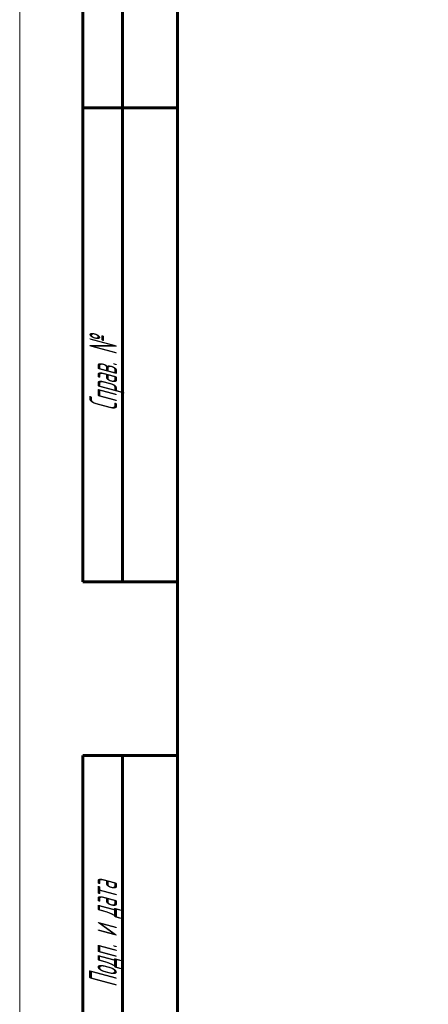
# Model space of a CAD drawing. Header units: millimetres. Extents: x 0 to 240, y 0 to 434.
# Tile 2 of 6: x 0 to 52, y 118 to 243. Entities that reach past the tile are written whole.
import ezdxf

# ---------------------------------------------------------------- set-up
doc = ezdxf.new("R2010")
doc.units = ezdxf.units.MM
doc.linetypes.add('K5LT_BASIC', pattern=[0])
doc.linetypes.add('K5LT_THIN', pattern=[0])
doc.layers.add('Системный слой', color=7, linetype='Continuous')
doc.layers.add('Системный слой (1)', color=7, linetype='Continuous', true_color=0x6c6c6c)
doc.styles.add('KDIMTEXTSTYLE', font='GOST_AU.SHX', dxfattribs={"width": 0.96, "oblique": 15, "height": 5})
doc.styles.add('KTEXTSTYLE', font='GOST_AU.SHX', dxfattribs={"width": 0.56, "height": 5})
doc.dimstyles.new('KDIMSTYLE (2.00)', dxfattribs={"dimtxt": 5, "dimasz": 1, "dimexe": 2, "dimexo": 0, "dimgap": 1, "dimtad": 1, "dimlfac": 0.5, "dimtxsty": 'KDIMTEXTSTYLE', "dimsah": 1, "dimcen": 0, "dimdle": 1, "dimadec": 0, "dimazin": 0, "dimtfac": 0.667, "dimtmove": 0, "dimatfit": 3, "dimfxl": 1, "dimtvp": 1, "dimtolj": 1, "dimtzin": 0, "dimarcsym": 0})

# ---------------------------------------------------------------- blocks, each defined once
blk = doc.blocks.new('KDIMARROW_01')
at = {"layer": 'Системный слой'}
blk.add_hatch(color=0, dxfattribs=at).paths.add_polyline_path([(0, 0), (-5, 0.66), (-4.5, 0), (-5, -0.66)])
at = {"layer": 'Системный слой', "color": 0, "linetype": 'K5LT_THIN', "lineweight": 18}
for p, q in [((-4.5, 0), (-5, 0.66)), ((-5, 0.66), (0, 0)), ((0, 0), (-5, -0.66)), ((-5, -0.66), (-4.5, 0))]:
    blk.add_line(p, q, dxfattribs=at)
at = {"layer": 'Системный слой (1)', "color": 0, "linetype": 'K5LT_THIN', "lineweight": 18}
blk.add_line((92.03, 180.81), (90.03, 180.81), dxfattribs=at)
blk = doc.blocks.new('D0')
at = {"layer": 'Defpoints', "color": 0}
for p in [(148.03, 253.19), (148.03, 216.79), (92.03, 200.81)]:
    blk.add_point(p, dxfattribs=at)
at = {"layer": 'Системный слой (1)', "color": 0, "lineweight": -2}
for p, q in [((92.03, 200.81), (92.03, 255.19)), ((148.03, 216.79), (148.03, 255.19)), ((93.03, 253.19), (147.03, 253.19))]:
    blk.add_line(p, q, dxfattribs=at)
blk.add_blockref('KDIMARROW_01', (148.03, 253.19), dxfattribs=at)
at = {"layer": 'Системный слой (1)', "color": 0, "lineweight": -2, "rotation": 180}
blk.add_blockref('KDIMARROW_01', (92.03, 253.19), dxfattribs=at)
at = {"layer": 'Системный слой (1)', "color": 7, "insert": (120.03, 256.69), "char_height": 5, "attachment_point": 5, "style": 'KDIMTEXTSTYLE'}
blk.add_mtext('\\A1;\\H5.0;\\W0.960;\\Q15;28{\\H3.335000;%%p2}', dxfattribs=at)
blk = doc.blocks.new('U0')
at = {"color": 7, "linetype": 'K5LT_THIN', "lineweight": 18, "true_color": 0xffffff}
blk.add_line((0, 0), (0, 297), dxfattribs=at)
at = {"color": 143, "linetype": 'K5LT_BASIC', "lineweight": 60, "true_color": 0x33acca}
for p, q in [((8, 172), (8, 292)), ((13, 172), (13, 292)), ((20, 5), (20, 292)), ((20, 232), (8, 232)), ((20, 172), (8, 172)), ((8, 5), (8, 150)), ((20, 150), (8, 150)), ((13, 5), (13, 150))]:
    blk.add_line(p, q, dxfattribs=at)
at = {"color": 7, "char_height": 3.5, "attachment_point": 1, "rotation": 90, "style": 'KTEXTSTYLE'}
for s, insert in [('\\H5.0;\\W1.000;\\Q15;\\Q15;\\W0.560;\\H3.50;Справ. №', (8.82, 193.63)), ('\\H5.0;\\W1.000;\\Q15;\\Q15;\\W0.560;\\H3.50;Подп. и дата', (8.82, 120.66))]:
    blk.add_mtext(s, dxfattribs=dict(at, insert=insert))

msp = doc.modelspace()

# ---------------------------------------------------------------- block references
msp.add_blockref('U0', (0, 0))

# ---------------------------------------------------------------- dimensions: what is measured, and where the dimension line sits
at = {"layer": 'Системный слой (1)', "color": 7}
dim = msp.add_linear_dim(base=(148.035, 253.187), p1=(92.035, 200.806), p2=(148.035, 216.786), dimstyle='KDIMSTYLE (2.00)', override={"dimexo": 0, "dimpost": '\\H5.0;\\W0.960;\\Q15;<>', "dimblk1": 'KDIMARROW_01', "dimblk2": 'KDIMARROW_01', "dimse1": 0, "dimse2": 0, "dimclrt": 7, "dimtol": 1, "dimtp": 2, "dimtm": 2, "dimtdec": 0, "dimtolj": 1}, dxfattribs=at)
dim.commit()
dim.dimension.update_dxf_attribs({"geometry": 'D0', "text_midpoint": (120.035, 253.187), "dimtype": 160})

doc.saveas('drawing.dxf')
